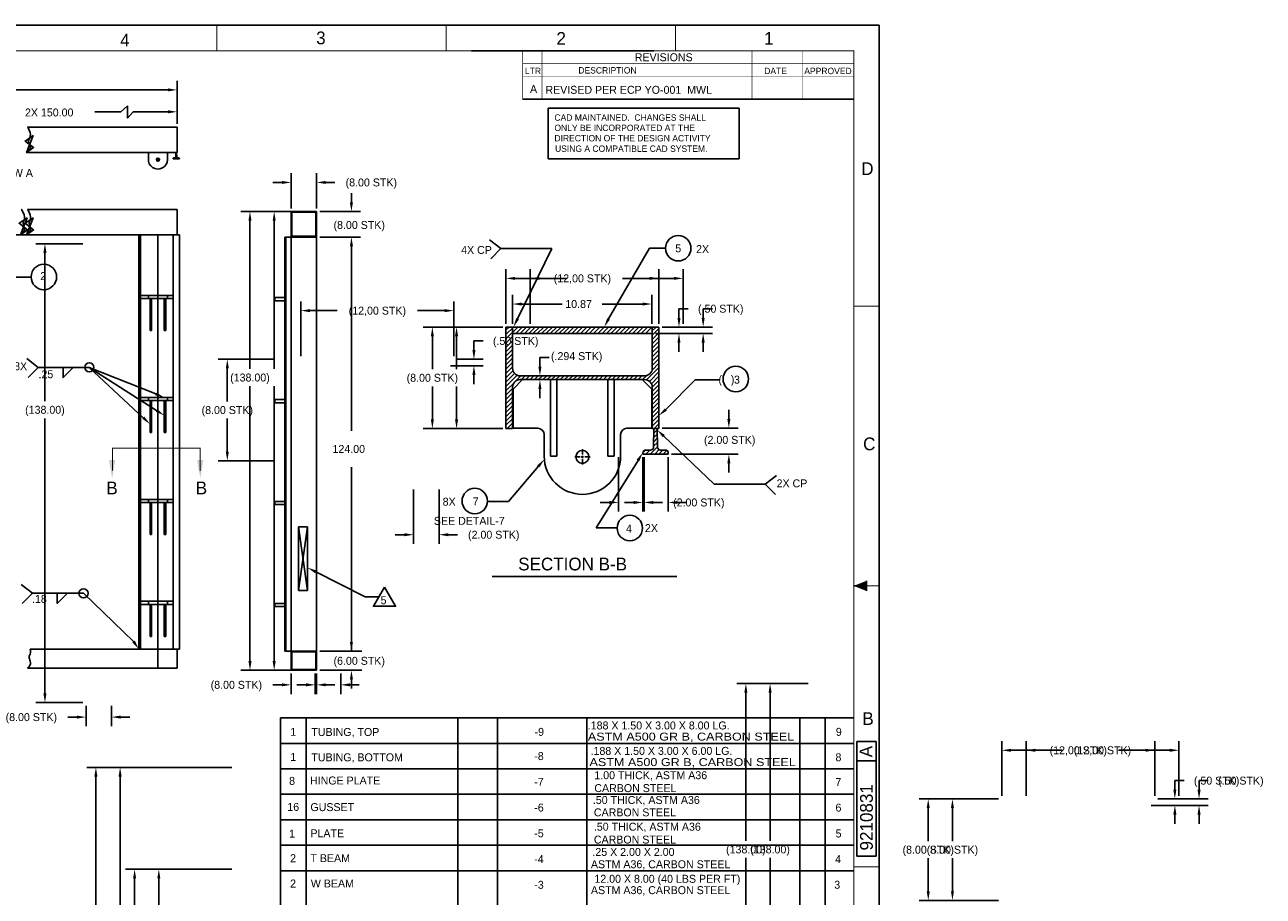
# Model space of a CAD drawing. Extents: x -2.8 to 41.5, y -4.1 to 22.
# Tile 3 of 3: x 17.2 to 41.5, y 4.9 to 22. Entities that reach past the tile are written whole.
import ezdxf
from ezdxf.enums import TextEntityAlignment as Align

# ---------------------------------------------------------------- set-up
doc = ezdxf.new("R2010")
doc.units = 0
doc.header["$LTSCALE"] = 0.5
for name, pattern in [('CENTER', [0]), ('DASHED', [0]), ('HIDDEN', [0]), ('PHANTOM', [0])]:
    doc.linetypes.add(name, pattern=pattern)
doc.layers.get('0').update_dxf_attribs({"linetype": 'CONTINUOUS'})
doc.layers.get('DEFPOINTS').update_dxf_attribs({"linetype": 'CONTINUOUS'})
for name, color, linetype in [('DIM', 5, 'CONTINUOUS'), ('LETTERING', 5, 'CONTINUOUS'), ('OUTLINE', 1, 'CONTINUOUS'), ('PARTSLIST', 3, 'CONTINUOUS'), ('WELD', 3, 'CONTINUOUS'), ('WELDS', 3, 'CONTINUOUS')]:
    doc.layers.add(name, color=color, linetype=linetype)
doc.dimstyles.get("Standard").update_dxf_attribs({"dimtxt": 2.5, "dimasz": 2.5, "dimexe": 1.25, "dimexo": 0.625, "dimtad": 1, "dimcen": 2.5, "dimazin": 3, "dimtfac": 1, "dimtmove": 0, "dimatfit": 3})

# ---------------------------------------------------------------- blocks, each defined once
blk = doc.blocks.new('BORDER')
at = {"color": 0}
for p, q in [((1, 1), (0, 1)), ((1, 0), (1, 1))]:
    blk.add_line(p, q, dxfattribs=at)
blk = doc.blocks.new('*D')
at = {"color": 0, "linetype": 'BYBLOCK'}
for p, q in [((22.395, 18.344), (21.47, 18.344)), ((21.65, 18.164), (21.65, 15.256)), ((26.674, 16.141), (26.674, 17.213)), ((26.854, 17.033), (27.385, 17.033)), ((29.494, 17.033), (28.962, 17.033)), ((29.674, 16.141), (29.674, 17.213)), ((11.089, 16.698), (8.714, 16.698)), ((8.894, 16.518), (8.894, 13.866)), ((30.069, 16.258), (30.069, 16.438)), ((30.069, 16.438), (30.249, 16.438)), ((26.136, 16.078), (25.049, 16.078)), ((29.736, 16.078), (30.249, 16.078)), ((25.229, 15.898), (25.229, 15.251)), ((29.607, 15.953), (30.249, 15.953)), ((30.069, 15.773), (30.069, 15.593)), ((2.67, 14.52), (2.67, 15.395)), ((2.964, 14.752), (3.333, 15.12)), ((2.155, 14.888), (2.155, 15.068)), ((21.65, 9.524), (21.65, 14.92)), ((25.229, 14.267), (25.229, 14.915)), ((2.857, 14.708), (1.975, 14.708)), ((5.477, 14.708), (6.132, 14.708)), ((11.089, 14.698), (9.474, 14.698)), ((2.607, 14.52), (1.975, 14.52)), ((4.17, 14.395), (4.17, 12.441)), ((5.952, 14.528), (5.952, 13.626)), ((9.654, 14.518), (9.654, 13.141)), ((2.155, 14.16), (1.975, 14.16)), ((2.155, 14.34), (2.155, 14.16)), ((26.136, 14.087), (25.049, 14.087)), ((8.894, 10.878), (8.894, 13.53)), ((28.884, 13.524), (28.884, 12.457)), ((29.384, 13.524), (29.384, 12.457)), ((5.952, 12.388), (5.952, 13.29)), ((9.654, 10.878), (9.654, 12.805)), ((28.704, 12.637), (28.524, 12.637)), ((29.564, 12.637), (29.744, 12.637)), ((5.477, 12.208), (6.132, 12.208)), ((2.67, 12.145), (2.67, 11.58)), ((2.92, 12.145), (2.92, 11.58)), ((5.289, 12.145), (5.289, 11.58)), ((5.414, 12.145), (5.414, 11.58)), ((2.49, 11.76), (2.31, 11.76)), ((3.1, 11.76), (3.28, 11.76)), ((5.109, 11.76), (4.929, 11.76)), ((5.594, 11.76), (5.774, 11.76)), ((11.089, 10.698), (8.714, 10.698)), ((11.089, 10.698), (9.474, 10.698)), ((11.323, 9.948), (11.323, 8.457)), ((22.395, 9.344), (21.47, 9.344)), ((22.457, 9.282), (22.457, 8.879)), ((22.957, 9.282), (22.957, 8.879)), ((22.277, 9.059), (22.097, 9.059)), ((23.137, 9.059), (23.317, 9.059)), ((1.396, 8.798), (1.216, 8.798)), ((1.576, 8.187), (1.576, 8.978)), ((1.826, 8.187), (1.826, 8.978)), ((2.006, 8.798), (2.186, 8.798)), ((5.912, 8.757), (6.633, 8.757)), ((7.178, 8.769), (6.998, 8.769)), ((7.358, 8.247), (7.358, 8.949)), ((7.545, 8.059), (7.545, 8.949)), ((7.725, 8.769), (7.905, 8.769)), ((6.453, 8.577), (6.453, 7.8)), ((11.143, 8.637), (10.963, 8.637)), ((11.753, 8.637), (11.933, 8.637)), ((4.948, 8.184), (3.883, 8.184)), ((4.063, 8.004), (4.063, 7.876)), ((4.063, 7.412), (4.063, 7.54)), ((6.453, 6.687), (6.453, 7.464)), ((4.76, 7.232), (3.883, 7.232)), ((5.912, 6.507), (6.633, 6.507)), ((12.877, 5.262), (12.877, 6.465)), ((14.377, 5.512), (14.377, 6.465)), ((13.057, 6.285), (13.303, 6.285)), ((14.197, 6.285), (13.951, 6.285))]:
    blk.add_line(p, q, dxfattribs=at)
for centre, radius, start, end in [((2.67, 14.458), 0.757, 103.6486, 117.2972), ((2.67, 14.458), 0.757, 17.7028, 31.3514), ((4.17, 14.458), 1.837, 246.5628, 248.3707), ((4.17, 14.458), 1.837, 262.3522, 264.3826)]:
    blk.add_arc(centre, radius, start, end, dxfattribs=at)
for points in [[(21.62, 18.164), (21.68, 18.164), (21.65, 18.344)], [(26.854, 17.063), (26.854, 17.003), (26.674, 17.033)], [(29.494, 17.063), (29.494, 17.003), (29.674, 17.033)], [(8.864, 16.518), (8.924, 16.518), (8.894, 16.698)], [(25.199, 15.898), (25.259, 15.898), (25.229, 16.078)], [(30.039, 16.258), (30.099, 16.258), (30.069, 16.078)], [(30.039, 15.773), (30.099, 15.773), (30.069, 15.953)], [(2.488, 15.223), (2.495, 15.164), (2.67, 15.215)], [(2.125, 14.888), (2.185, 14.888), (2.155, 14.708)], [(3.293, 14.833), (3.34, 14.87), (3.205, 14.993)], [(5.922, 14.528), (5.982, 14.528), (5.952, 14.708)], [(9.624, 14.518), (9.684, 14.518), (9.654, 14.698)], [(2.125, 14.34), (2.185, 14.34), (2.155, 14.52)], [(25.199, 14.267), (25.259, 14.267), (25.229, 14.087)], [(3.426, 12.745), (3.453, 12.799), (3.278, 12.852)], [(3.992, 12.66), (3.989, 12.6), (4.17, 12.621)], [(28.704, 12.667), (28.704, 12.607), (28.884, 12.637)], [(29.564, 12.667), (29.564, 12.607), (29.384, 12.637)], [(5.922, 12.388), (5.982, 12.388), (5.952, 12.208)], [(2.49, 11.79), (2.49, 11.73), (2.67, 11.76)], [(3.1, 11.79), (3.1, 11.73), (2.92, 11.76)], [(5.109, 11.79), (5.109, 11.73), (5.289, 11.76)], [(5.594, 11.79), (5.594, 11.73), (5.414, 11.76)], [(8.864, 10.878), (8.924, 10.878), (8.894, 10.698)], [(9.624, 10.878), (9.684, 10.878), (9.654, 10.698)], [(21.62, 9.524), (21.68, 9.524), (21.65, 9.344)], [(22.277, 9.089), (22.277, 9.029), (22.457, 9.059)], [(23.137, 9.089), (23.137, 9.029), (22.957, 9.059)], [(1.396, 8.828), (1.396, 8.768), (1.576, 8.798)], [(2.006, 8.828), (2.006, 8.768), (1.826, 8.798)], [(6.423, 8.577), (6.483, 8.577), (6.453, 8.757)], [(7.178, 8.799), (7.178, 8.739), (7.358, 8.769)], [(7.725, 8.799), (7.725, 8.739), (7.545, 8.769)], [(11.143, 8.667), (11.143, 8.607), (11.323, 8.637)], [(11.753, 8.667), (11.753, 8.607), (11.573, 8.637)], [(4.033, 8.004), (4.093, 8.004), (4.063, 8.184)], [(4.033, 7.412), (4.093, 7.412), (4.063, 7.232)], [(6.423, 6.687), (6.483, 6.687), (6.453, 6.507)], [(13.057, 6.315), (13.057, 6.255), (12.877, 6.285)], [(14.197, 6.315), (14.197, 6.255), (14.377, 6.285)]]:
    blk.add_solid(points, dxfattribs=at)
at = {"layer": 'DEFPOINTS', "color": 0, "linetype": 'BYBLOCK'}
for p in [(22.457, 18.344), (29.674, 17.033), (8.894, 16.698), (11.152, 16.698), (25.229, 16.078), (26.199, 16.078), (26.674, 16.078), (29.674, 16.078), (29.674, 16.078), (30.069, 16.078), (29.545, 15.953), (2.92, 14.708), (2.92, 14.708), (4.17, 14.708), (5.414, 14.708), (5.952, 14.708), (9.654, 14.698), (11.152, 14.698), (2.155, 14.52), (2.67, 14.52), (2.67, 14.458), (2.67, 14.458), (4.17, 14.458), (4.17, 14.458), (26.199, 14.087), (28.884, 13.587), (29.384, 13.587), (29.384, 12.637), (2.67, 12.208), (2.67, 12.208), (2.92, 12.208), (2.92, 12.208), (5.289, 12.208), (5.414, 12.208), (5.414, 12.208), (2.67, 11.76), (5.414, 11.76), (11.152, 10.698), (11.152, 10.698), (11.323, 10.01), (11.573, 10.01), (21.65, 9.344), (22.457, 9.344), (22.457, 9.344), (22.957, 9.344), (22.457, 9.059), (1.826, 8.798), (5.85, 8.757), (6.453, 8.757), (7.545, 8.769), (11.573, 8.637), (1.576, 8.125), (1.826, 8.125), (5.01, 8.184), (7.358, 8.184), (7.545, 7.997), (4.063, 7.232), (4.823, 7.232), (5.85, 6.507), (14.377, 6.285), (14.377, 5.45), (12.877, 5.2)]:
    blk.add_point(p, dxfattribs=at)
at = {"color": 0, "linetype": 'BYBLOCK'}
for s, p in [('(12,00 STK)', (28.174, 17.033)), ('(.50 STK)', (30.889, 16.438)), ('45', (2.96, 15.157)), ('(138.00)', (21.65, 15.088)), ('(8.00 STK)', (25.229, 15.083)), ('1.00', (1.658, 14.16)), ('2X 96.00', (8.894, 13.698)), ('10.00', (5.952, 13.458)), ('2X 64.00', (9.654, 12.973)), ('30', (3.709, 12.68)), ('(2.00 STK)', (30.458, 12.637)), ('1.00', (1.993, 11.76)), ('(.50 STK)', (6.414, 11.76)), ('(8.00 STK)', (21.383, 9.059)), ('(1.00 STK)', (2.9, 8.798)), ('2X .75', (8.385, 8.769)), ('8X 4.00', (12.487, 8.637)), ('2X 3.81', (4.063, 7.708)), ('9.00', (6.453, 7.632)), ('6.00', (13.627, 6.285))]:
    blk.add_text(s, height=0.156, dxfattribs=at).set_placement(p, align=Align.MIDDLE_CENTER)

msp = doc.modelspace()

# ---------------------------------------------------------------- linework, layer by layer
at = {"color": 0, "linetype": 'BYBLOCK'}
for p, q in [((20.219, 20.063), (20.219, 20.911)), ((20.039, 20.731), (16.925, 20.731)), ((20.219, 20.063), (20.219, 20.481)), ((19.113, 20.301), (18.604, 20.301)), ((20.039, 20.301), (19.357, 20.301)), ((22.457, 18.407), (22.457, 19.095)), ((22.957, 18.407), (22.957, 19.095)), ((22.277, 18.915), (22.097, 18.915)), ((23.137, 18.915), (23.317, 18.915)), ((23.641, 18.524), (23.641, 18.705)), ((23.02, 18.344), (23.821, 18.344)), ((23.02, 17.844), (23.821, 17.844)), ((23.641, 17.664), (23.641, 14.042)), ((26.803, 16.141), (26.803, 16.71)), ((26.983, 16.53), (27.778, 16.53)), ((29.356, 16.53), (28.56, 16.53)), ((29.536, 16.141), (29.536, 16.71)), ((27.34, 15.299), (27.34, 15.479)), ((27.34, 15.479), (27.52, 15.479)), ((27.34, 14.862), (27.34, 14.682)), ((31.048, 14.275), (31.048, 14.455)), ((29.736, 14.095), (31.228, 14.095)), ((29.922, 13.587), (31.228, 13.587)), ((31.048, 13.407), (31.048, 13.227)), ((23.641, 13.327), (23.641, 9.719)), ((23.02, 9.719), (23.843, 9.719)), ((23.02, 9.344), (23.843, 9.344)), ((23.641, 9.164), (23.641, 8.984))]:
    msp.add_line(p, q, dxfattribs=at)
at = {"color": 0}
for p, q in [((20.219, 20), (17.287, 20)), ((20.219, 19.5), (20.219, 20)), ((17.265, 19.5), (20.219, 19.5)), ((19.656, 19.362), (19.656, 19.5)), ((20.031, 19.362), (20.031, 19.5)), ((20.193, 19.41), (20.195, 19.5)), ((20.212, 19.41), (20.211, 19.5)), ((19.833, 19.362), (19.807, 19.362)), ((19.838, 19.362), (19.85, 19.362)), ((19.844, 19.373), (19.844, 19.4)), ((19.844, 19.357), (19.844, 19.368)), ((19.844, 19.351), (19.844, 19.325)), ((19.855, 19.362), (19.881, 19.362)), ((20.14, 19.375), (20.14, 19.383)), ((20.265, 19.375), (20.14, 19.375)), ((20.178, 19.395), (20.152, 19.395)), ((20.253, 19.395), (20.228, 19.395)), ((20.265, 19.375), (20.265, 19.383)), ((17.287, 18.385), (20.219, 18.385)), ((20.219, 17.885), (20.219, 18.385)), ((22.457, 9.344), (22.457, 18.344)), ((22.457, 18.344), (22.957, 18.344)), ((22.473, 17.86), (22.473, 18.329)), ((22.473, 18.329), (22.942, 18.329)), ((22.942, 17.86), (22.942, 18.329)), ((22.957, 9.344), (22.957, 18.344)), ((11.073, 17.885), (20.219, 17.885)), ((17.265, 17.885), (20.265, 17.885)), ((19.469, 9.76), (19.469, 17.885)), ((19.501, 9.76), (19.501, 17.885)), ((20.14, 9.76), (20.14, 17.885)), ((20.265, 9.76), (20.265, 17.885)), ((22.332, 9.719), (22.332, 17.844)), ((22.332, 17.844), (22.457, 17.844)), ((22.352, 9.719), (22.352, 17.844)), ((22.457, 17.844), (22.957, 17.844)), ((22.473, 17.86), (22.942, 17.86)), ((19.501, 16.698), (20.14, 16.698)), ((19.501, 16.635), (20.14, 16.635)), ((19.656, 16.635), (19.656, 16.698)), ((19.688, 16.635), (19.688, 16.01)), ((19.719, 16.635), (19.719, 16.01)), ((19.969, 16.635), (19.969, 16.01)), ((20, 16.635), (20, 16.01)), ((20.031, 16.635), (20.031, 16.698)), ((22.136, 16.657), (22.136, 16.594)), ((22.136, 16.657), (22.332, 16.657)), ((22.136, 16.594), (22.332, 16.594)), ((26.674, 16.078), (26.674, 14.087)), ((26.674, 16.078), (26.803, 16.078)), ((26.674, 15.847), (26.905, 16.078)), ((26.674, 15.932), (26.82, 16.078)), ((26.674, 16.016), (26.736, 16.078)), ((26.803, 16.078), (26.803, 15.27)), ((26.803, 16.078), (29.545, 16.078)), ((26.865, 15.953), (26.99, 16.078)), ((26.95, 15.953), (27.075, 16.078)), ((27.035, 15.953), (27.16, 16.078)), ((27.12, 15.953), (27.245, 16.078)), ((27.204, 15.953), (27.329, 16.078)), ((27.289, 15.953), (27.414, 16.078)), ((27.374, 15.953), (27.499, 16.078)), ((27.459, 15.953), (27.584, 16.078)), ((27.544, 15.953), (27.669, 16.078)), ((27.629, 15.953), (27.754, 16.078)), ((27.714, 15.953), (27.839, 16.078)), ((27.798, 15.953), (27.923, 16.078)), ((27.883, 15.953), (28.008, 16.078)), ((27.968, 15.953), (28.093, 16.078)), ((28.053, 15.953), (28.178, 16.078)), ((28.138, 15.953), (28.263, 16.078)), ((28.223, 15.953), (28.348, 16.078)), ((28.308, 15.953), (28.433, 16.078)), ((28.392, 15.953), (28.517, 16.078)), ((28.477, 15.953), (28.602, 16.078)), ((28.562, 15.953), (28.687, 16.078)), ((28.647, 15.953), (28.772, 16.078)), ((28.732, 15.953), (28.857, 16.078)), ((28.817, 15.953), (28.942, 16.078)), ((28.902, 15.953), (29.027, 16.078)), ((28.986, 15.953), (29.111, 16.078)), ((29.071, 15.953), (29.196, 16.078)), ((29.156, 15.953), (29.281, 16.078)), ((29.241, 15.953), (29.366, 16.078)), ((29.326, 15.953), (29.451, 16.078)), ((29.411, 15.953), (29.536, 16.078)), ((29.545, 16.078), (29.545, 15.27)), ((29.545, 16.078), (29.674, 16.078)), ((29.545, 16.002), (29.62, 16.078)), ((29.545, 15.918), (29.674, 16.047)), ((29.674, 16.078), (29.674, 14.087)), ((19.688, 16.01), (19.719, 16.01)), ((19.969, 16.01), (20, 16.01)), ((26.674, 15.762), (26.803, 15.891)), ((26.674, 15.677), (26.803, 15.806)), ((26.803, 15.953), (29.545, 15.953)), ((29.545, 15.833), (29.674, 15.962)), ((29.545, 15.748), (29.674, 15.877)), ((26.674, 15.592), (26.803, 15.721)), ((26.674, 15.507), (26.803, 15.636)), ((29.545, 15.663), (29.674, 15.792)), ((29.545, 15.578), (29.674, 15.707)), ((29.545, 15.493), (29.674, 15.622)), ((26.674, 15.422), (26.803, 15.551)), ((26.674, 15.338), (26.803, 15.467)), ((26.674, 15.253), (26.803, 15.382)), ((29.54, 15.235), (29.674, 15.368)), ((29.545, 15.408), (29.674, 15.537)), ((29.545, 15.324), (29.674, 15.453)), ((26.674, 15.168), (26.803, 15.297)), ((26.674, 15.083), (26.811, 15.22)), ((26.674, 14.998), (26.843, 15.167)), ((26.674, 14.913), (26.892, 15.132)), ((26.856, 15.011), (26.965, 15.12)), ((26.953, 15.12), (29.395, 15.12)), ((26.976, 15.046), (27.05, 15.12)), ((27.061, 15.046), (27.134, 15.12)), ((27.146, 15.046), (27.219, 15.12)), ((27.231, 15.046), (27.304, 15.12)), ((27.315, 15.046), (27.389, 15.12)), ((27.4, 15.046), (27.474, 15.12)), ((27.485, 15.046), (27.559, 15.12)), ((27.57, 15.046), (27.644, 15.12)), ((27.655, 15.046), (27.728, 15.12)), ((27.74, 15.046), (27.813, 15.12)), ((27.825, 15.046), (27.898, 15.12)), ((27.909, 15.046), (27.983, 15.12)), ((27.994, 15.046), (28.068, 15.12)), ((28.079, 15.046), (28.153, 15.12)), ((28.164, 15.046), (28.237, 15.12)), ((28.249, 15.046), (28.322, 15.12)), ((28.334, 15.046), (28.407, 15.12)), ((28.419, 15.046), (28.492, 15.12)), ((28.503, 15.046), (28.577, 15.12)), ((28.588, 15.046), (28.662, 15.12)), ((28.673, 15.046), (28.747, 15.12)), ((28.758, 15.046), (28.831, 15.12)), ((28.843, 15.046), (28.916, 15.12)), ((28.928, 15.046), (29.001, 15.12)), ((29.013, 15.046), (29.086, 15.12)), ((29.097, 15.046), (29.171, 15.12)), ((29.182, 15.046), (29.256, 15.12)), ((29.267, 15.046), (29.341, 15.12)), ((29.352, 15.046), (29.43, 15.124)), ((29.432, 15.041), (29.674, 15.283)), ((29.489, 15.013), (29.674, 15.198)), ((29.527, 14.967), (29.674, 15.113)), ((26.674, 14.828), (26.838, 14.993)), ((26.674, 14.744), (26.803, 14.873)), ((26.803, 14.896), (26.803, 14.087)), ((26.812, 14.859), (27, 15.046)), ((26.812, 14.859), (26.812, 14.094)), ((26.953, 15.046), (29.395, 15.046)), ((29.347, 15.046), (27, 15.046)), ((29.347, 15.046), (29.535, 14.859)), ((29.535, 14.094), (29.535, 14.859)), ((29.545, 14.899), (29.674, 15.028)), ((29.545, 14.814), (29.674, 14.943)), ((29.545, 14.896), (29.545, 14.087)), ((29.545, 14.73), (29.674, 14.859)), ((19.501, 14.698), (20.14, 14.698)), ((19.501, 14.635), (20.14, 14.635)), ((19.656, 14.635), (19.656, 14.698)), ((19.688, 14.635), (19.688, 14.01)), ((19.719, 14.635), (19.719, 14.01)), ((19.969, 14.635), (19.969, 14.01)), ((20, 14.635), (20, 14.01)), ((20.031, 14.635), (20.031, 14.698)), ((22.136, 14.657), (22.332, 14.657)), ((22.136, 14.657), (22.136, 14.594)), ((22.136, 14.594), (22.332, 14.594)), ((26.674, 14.659), (26.803, 14.788)), ((26.674, 14.574), (26.803, 14.703)), ((26.674, 14.489), (26.803, 14.618)), ((29.545, 14.645), (29.674, 14.774)), ((29.545, 14.56), (29.674, 14.689)), ((29.545, 14.475), (29.674, 14.604)), ((26.674, 14.404), (26.803, 14.533)), ((26.674, 14.319), (26.803, 14.448)), ((26.674, 14.234), (26.803, 14.363)), ((29.545, 14.39), (29.674, 14.519)), ((29.545, 14.305), (29.674, 14.434)), ((29.545, 14.22), (29.674, 14.349)), ((26.674, 14.15), (26.803, 14.279)), ((26.696, 14.087), (26.803, 14.194)), ((26.781, 14.087), (26.803, 14.109)), ((29.545, 14.136), (29.674, 14.265)), ((29.581, 14.087), (29.674, 14.18)), ((19.688, 14.01), (19.719, 14.01)), ((19.688, 14.01), (19.719, 14.01)), ((19.969, 14.01), (20, 14.01)), ((19.969, 14.01), (20, 14.01)), ((26.674, 14.087), (26.803, 14.087)), ((27.299, 14.094), (26.812, 14.094)), ((27.424, 13.969), (27.424, 13.531)), ((28.924, 13.969), (28.924, 13.531)), ((29.535, 14.094), (29.049, 14.094)), ((29.545, 14.087), (29.674, 14.087)), ((29.571, 13.726), (29.578, 14.087)), ((29.573, 13.825), (29.644, 13.895)), ((29.575, 13.911), (29.642, 13.979)), ((29.576, 13.998), (29.641, 14.062)), ((29.578, 14.087), (29.64, 14.087)), ((29.578, 14.084), (29.581, 14.087)), ((29.647, 13.726), (29.64, 14.087)), ((29.666, 14.087), (29.674, 14.095)), ((29.359, 13.611), (29.413, 13.665)), ((29.509, 13.665), (29.419, 13.665)), ((29.42, 13.587), (29.498, 13.665)), ((29.505, 13.587), (29.647, 13.729)), ((29.571, 13.738), (29.645, 13.812)), ((29.593, 13.587), (29.679, 13.673)), ((29.674, 13.587), (29.752, 13.665)), ((29.799, 13.665), (29.709, 13.665)), ((29.759, 13.587), (29.829, 13.657)), ((28.129, 13.531), (28.024, 13.531)), ((29.359, 13.587), (29.359, 13.605)), ((29.859, 13.587), (29.359, 13.587)), ((29.844, 13.587), (29.859, 13.602)), ((29.859, 13.587), (29.859, 13.605)), ((19.501, 12.698), (20.14, 12.698)), ((19.656, 12.635), (19.656, 12.698)), ((20.031, 12.635), (20.031, 12.698)), ((22.136, 12.657), (22.332, 12.657)), ((22.136, 12.657), (22.136, 12.594)), ((19.501, 12.635), (20.14, 12.635)), ((19.688, 12.635), (19.688, 12.01)), ((19.719, 12.635), (19.719, 12.01)), ((19.969, 12.635), (19.969, 12.01)), ((20, 12.635), (20, 12.01)), ((22.136, 12.594), (22.332, 12.594)), ((19.688, 12.01), (19.719, 12.01)), ((19.688, 12.01), (19.719, 12.01)), ((19.969, 12.01), (20, 12.01)), ((19.969, 12.01), (20, 12.01)), ((19.501, 10.698), (20.14, 10.698)), ((19.656, 10.635), (19.656, 10.698)), ((20.031, 10.635), (20.031, 10.698)), ((19.501, 10.635), (20.14, 10.635)), ((19.688, 10.635), (19.688, 10.01)), ((19.719, 10.635), (19.719, 10.01)), ((19.969, 10.635), (19.969, 10.01)), ((20, 10.635), (20, 10.01)), ((22.136, 10.657), (22.332, 10.657)), ((22.136, 10.657), (22.136, 10.594)), ((22.136, 10.594), (22.332, 10.594)), ((19.688, 10.01), (19.719, 10.01)), ((19.688, 10.01), (19.719, 10.01)), ((19.969, 10.01), (20, 10.01)), ((19.969, 10.01), (20, 10.01)), ((17.337, 9.76), (20.265, 9.76)), ((20.219, 9.385), (20.219, 9.76)), ((22.332, 9.719), (22.457, 9.719)), ((22.457, 9.719), (22.957, 9.719)), ((22.473, 9.704), (22.942, 9.704)), ((22.473, 9.36), (22.473, 9.704)), ((22.942, 9.36), (22.942, 9.704)), ((17.284, 9.385), (20.219, 9.385)), ((22.457, 9.344), (22.957, 9.344)), ((22.473, 9.36), (22.942, 9.36))]:
    msp.add_line(p, q, dxfattribs=at)
at = {"color": 0, "linetype": 'HIDDEN'}
for p, q in [((27.549, 15.046), (27.549, 13.546)), ((27.674, 15.046), (27.674, 13.546)), ((28.674, 15.046), (28.674, 13.546)), ((28.799, 15.046), (28.799, 13.546)), ((27.674, 13.546), (27.549, 13.546)), ((28.799, 13.546), (28.674, 13.546))]:
    msp.add_line(p, q, dxfattribs=at)
at = {"color": 0}
for points in [[(17.287, 20.001), (17.287, 20.001), (17.319, 19.943), (17.336, 19.895), (17.342, 19.856), (17.339, 19.823), (17.331, 19.795), (17.32, 19.772), (17.31, 19.752), (17.303, 19.734), (17.301, 19.716), (17.304, 19.698), (17.311, 19.681), (17.319, 19.665), (17.328, 19.648), (17.335, 19.631), (17.34, 19.614), (17.34, 19.597), (17.335, 19.579), (17.326, 19.562), (17.314, 19.546), (17.3, 19.531), (17.287, 19.519), (17.276, 19.509), (17.268, 19.503), (17.265, 19.5), (17.394, 19.834), (17.235, 19.728), (17.403, 19.6), (17.265, 19.501), (17.265, 19.5)], [(17.169, 18.385), (17.169, 18.385), (17.201, 18.328), (17.219, 18.28), (17.225, 18.24), (17.223, 18.206), (17.217, 18.177), (17.208, 18.152), (17.201, 18.129), (17.199, 18.107), (17.203, 18.085), (17.211, 18.062), (17.22, 18.038), (17.225, 18.012), (17.225, 17.984), (17.214, 17.954), (17.189, 17.921), (17.147, 17.885), (17.276, 18.219), (17.117, 18.113), (17.285, 17.985), (17.147, 17.885)], [(17.287, 18.385), (17.287, 18.385), (17.319, 18.328), (17.336, 18.28), (17.343, 18.24), (17.341, 18.206), (17.334, 18.177), (17.326, 18.152), (17.319, 18.129), (17.317, 18.107), (17.321, 18.085), (17.329, 18.062), (17.337, 18.038), (17.343, 18.012), (17.342, 17.984), (17.332, 17.954), (17.307, 17.921), (17.265, 17.885), (17.394, 18.219), (17.235, 18.113), (17.403, 17.985), (17.265, 17.885)], [(17.337, 9.76), (17.343, 9.724), (17.341, 9.69), (17.334, 9.661), (17.326, 9.636), (17.319, 9.613), (17.317, 9.591), (17.321, 9.569), (17.329, 9.546), (17.337, 9.522), (17.343, 9.496), (17.342, 9.468), (17.332, 9.438), (17.307, 9.405), (17.284, 9.385)]]:
    msp.add_lwpolyline(points, dxfattribs=at)
at = {"color": 0, "linetype": 'PHANTOM', "const_width": 0.02}
msp.add_lwpolyline([(18.949, 13.261), (18.949, 13.699), (20.674, 13.699), (20.674, 13.251)], dxfattribs=at)
at = {"color": 0}
for centre, radius in [((19.844, 19.362), 0.0317), ((28.174, 13.531), 0.127)]:
    msp.add_circle(centre, radius, dxfattribs=at)
for centre, radius, start, end in [((19.843, 19.365), 0.188, 175.5351, 359.0139), ((20.152, 19.383), 0.012, 90, 180), ((20.178, 19.41), 0.0156, 270, 358.9479), ((20.228, 19.41), 0.0156, 181.0521, 270), ((20.253, 19.383), 0.012, 0, 90), ((26.953, 15.27), 0.15, 180, 270), ((29.395, 15.27), 0.15, 270, 360), ((26.953, 14.896), 0.15, 90, 180), ((29.395, 14.896), 0.15, 0, 90), ((27.299, 13.969), 0.125, 0, 90), ((29.049, 13.969), 0.125, 90, 180), ((29.419, 13.605), 0.06, 90, 180), ((29.509, 13.727), 0.0625, 270, 358.9479), ((29.709, 13.727), 0.0625, 181.0521, 270), ((29.799, 13.605), 0.06, 0, 90), ((28.174, 13.546), 0.75, 180, 0)]:
    msp.add_arc(centre, radius, start, end, dxfattribs=at)
at = {"color": 0, "linetype": 'BYBLOCK'}
for points in [[(20.039, 20.761), (20.039, 20.701), (20.219, 20.731)], [(20.039, 20.331), (20.039, 20.271), (20.219, 20.301)], [(22.277, 18.945), (22.277, 18.885), (22.457, 18.915)], [(23.137, 18.945), (23.137, 18.885), (22.957, 18.915)], [(23.611, 18.524), (23.671, 18.524), (23.641, 18.344)], [(23.611, 17.664), (23.671, 17.664), (23.641, 17.844)], [(26.983, 16.56), (26.983, 16.5), (26.803, 16.53)], [(29.356, 16.56), (29.356, 16.5), (29.536, 16.53)], [(27.31, 15.299), (27.37, 15.299), (27.34, 15.119)], [(27.31, 14.862), (27.37, 14.862), (27.34, 15.042)], [(31.018, 14.275), (31.078, 14.275), (31.048, 14.095)], [(31.018, 13.407), (31.078, 13.407), (31.048, 13.587)], [(23.611, 9.899), (23.671, 9.899), (23.641, 9.719)], [(23.611, 9.164), (23.671, 9.164), (23.641, 9.344)]]:
    msp.add_solid(points, dxfattribs=at)
at = {"color": 0}
for points in [[(19.005, 13.467), (18.885, 13.467), (18.945, 13.107)], [(20.735, 13.467), (20.615, 13.467), (20.675, 13.107)]]:
    msp.add_solid(points, dxfattribs=at)
at = {"layer": 'DEFPOINTS', "color": 0, "linetype": 'BYBLOCK'}
for p in [(20.219, 20.731), (20.219, 20), (20.219, 20), (22.957, 18.915), (22.457, 18.344), (22.957, 18.344), (22.957, 18.344), (22.957, 17.844), (23.641, 17.844), (29.536, 16.53), (26.803, 16.078), (29.536, 16.078), (28.182, 15.042), (29.674, 14.095), (31.048, 14.095), (29.859, 13.587), (22.957, 9.719), (23.663, 9.719), (22.457, 9.344), (22.457, 9.344), (22.473, 9.36), (22.957, 9.344), (22.957, 9.344)]:
    msp.add_point(p, dxfattribs=at)
at = {"layer": 'DIM', "color": 0}
for p, q in [((27, 20.552), (33.5, 20.552)), ((19.113, 20.301), (19.243, 20.415)), ((19.243, 20.415), (19.243, 20.179)), ((19.243, 20.179), (19.357, 20.301)), ((28.687, 16.237), (29.489, 17.624)), ((29.489, 17.624), (29.805, 17.624)), ((16.999, 17.059), (17.355, 17.059)), ((29.81, 14.458), (30.387, 15.04)), ((30.387, 15.04), (30.88, 15.04)), ((28.174, 13.576), (28.174, 13.68)), ((28.151, 13.531), (28.196, 13.531)), ((28.174, 13.508), (28.174, 13.553)), ((28.174, 13.486), (28.174, 13.381)), ((28.219, 13.531), (28.323, 13.531)), ((29.265, 13.461), (28.443, 12.138)), ((27.31, 13.346), (26.722, 12.655)), ((26.722, 12.655), (26.311, 12.655)), ((22.601, 12.161), (22.78, 10.91)), ((22.78, 12.161), (22.601, 10.91)), ((28.443, 12.138), (28.855, 12.138)), ((22.94, 11.276), (23.909, 10.783)), ((26.401, 11.184), (30.024, 11.184)), ((23.909, 10.783), (24.179, 10.783))]:
    msp.add_line(p, q, dxfattribs=at)
at = {"layer": 'DIM', "color": 0, "linetype": 'CENTER'}
msp.add_line((19.844, 9.385), (19.844, 17.885), dxfattribs=at)
at = {"layer": 'DIM', "color": 0, "linetype": 'PHANTOM'}
for p, q in [((22.601, 12.161), (22.601, 10.91)), ((22.78, 12.161), (22.601, 12.161)), ((22.78, 10.91), (22.78, 12.161)), ((22.601, 10.91), (22.78, 10.91))]:
    msp.add_line(p, q, dxfattribs=at)
at = {"layer": 'DIM', "color": 0}
for centre in [(30.055, 17.624), (17.605, 17.061), (31.184, 15.059), (26.061, 12.665), (29.105, 12.135)]:
    msp.add_circle(centre, 0.25, dxfattribs=at)
for points in [[(28.713, 16.223), (28.661, 16.251), (28.602, 16.078)], [(29.83, 14.436), (29.79, 14.481), (29.674, 14.341)], [(29.239, 13.477), (29.29, 13.445), (29.36, 13.614)], [(27.287, 13.365), (27.332, 13.326), (27.426, 13.483)], [(22.927, 11.25), (22.954, 11.303), (22.78, 11.358)]]:
    msp.add_solid(points, dxfattribs=at)
at = {"layer": 'LETTERING', "color": 0}
msp.add_lwpolyline([(24.29, 10.976), (24.073, 10.601), (24.506, 10.601)], close=True, dxfattribs=at)
at = {"layer": 'OUTLINE', "color": 0}
for p, q in [((26, 21.5), (29.574, 21.5)), ((27.5, 20.375), (31.25, 20.375)), ((27.5, 19.375), (27.5, 20.375)), ((31.25, 20.375), (31.25, 19.375)), ((31.25, 19.375), (27.5, 19.375)), ((33.5, 11), (33.75, 11)), ((33.75, 11), (33.75, 11.1)), ((33.75, 11), (33.75, 10.9))]:
    msp.add_line(p, q, dxfattribs=at)
at = {"layer": 'OUTLINE', "color": 0, "linetype": 'DASHED'}
for p, q in [((33.56, 7.95), (33.94, 7.95)), ((33.56, 7.95), (33.56, 5.7)), ((33.94, 7.95), (33.94, 5.7)), ((33.56, 7.57), (33.94, 7.57)), ((33.56, 5.7), (33.94, 5.7))]:
    msp.add_line(p, q, dxfattribs=at)
at = {"layer": 'OUTLINE', "color": 0}
for points, const_width in [([(21, 21.5), (21, 21.998)], 0.02), ([(25.5, 21.5), (25.5, 21.998)], 0.02), ([(30, 21.5), (30, 21.998)], 0.02), ([(27, 20.552), (27, 21.5)], 0.012), ([(27.38, 20.552), (27.38, 21.5)], 0.012), ([(31.5, 20.552), (31.5, 21.5)], 0.012), ([(32.5, 20.552), (32.5, 21.5)], 0.012), ([(33.5, 21.25), (27, 21.25)], 0.012), ([(33.5, 21), (27, 21)], 0.012), ([(33.493, 16.487), (33.993, 16.487)], 0.02), ([(33.5, 11), (34, 11)], 0.02), ([(33.493, 5.487), (33.993, 5.487)], 0.02)]:
    msp.add_lwpolyline(points, dxfattribs=dict(at, const_width=const_width))
at = {"layer": 'OUTLINE', "color": 0, "const_width": 0.02}
msp.add_lwpolyline([(0.5, 21.5), (0.5, 0.5), (33.5, 0.5), (33.5, 21.5)], close=True, dxfattribs=at)
at = {"layer": 'OUTLINE', "color": 0}
msp.add_solid([(33.5, 11), (33.75, 11.1), (33.75, 10.9)], dxfattribs=at)
at = {"layer": 'PARTSLIST', "color": 0}
for p, q in [((22.25, 3.911), (22.25, 8.411)), ((33.5, 8.411), (22.25, 8.411)), ((22.75, 3.911), (22.75, 8.411)), ((25.727, 3.911), (25.727, 8.411)), ((26.508, 3.911), (26.508, 8.411)), ((28.258, 3.911), (28.258, 8.411)), ((32.438, 3.911), (32.438, 8.411)), ((32.938, 3.911), (32.938, 8.411)), ((33.5, 7.911), (22.25, 7.911)), ((33.5, 7.411), (22.25, 7.411)), ((33.5, 6.911), (22.25, 6.911)), ((33.5, 6.411), (22.25, 6.411)), ((33.5, 5.911), (22.25, 5.911)), ((33.5, 5.411), (22.25, 5.411))]:
    msp.add_line(p, q, dxfattribs=at)
at = {"layer": 'WELD', "color": 0}
for p, q in [((26.901, 16.239), (27.576, 17.617)), ((19.817, 14.441), (18.496, 15.287)), ((19.556, 14.3), (18.496, 15.287)), ((19.801, 14.765), (18.496, 15.287)), ((29.771, 13.938), (30.762, 12.995)), ((19.366, 9.908), (18.382, 10.855))]:
    msp.add_line(p, q, dxfattribs=at)
for points in [[(26.928, 16.226), (26.874, 16.253), (26.82, 16.078)], [(19.812, 14.793), (19.789, 14.737), (19.968, 14.698)], [(19.833, 14.466), (19.801, 14.416), (19.969, 14.344)], [(19.576, 14.322), (19.535, 14.278), (19.688, 14.177)], [(29.751, 13.916), (29.792, 13.96), (29.641, 14.062)], [(19.39, 9.925), (19.341, 9.89), (19.469, 9.76)]]:
    msp.add_solid(points, dxfattribs=at)
at = {"layer": 'WELDS', "color": 0}
for p, q in [((27.576, 17.617), (26.576, 17.617)), ((17.496, 15.287), (18.496, 15.287)), ((30.762, 12.995), (31.762, 12.995)), ((17.382, 10.855), (18.382, 10.855))]:
    msp.add_line(p, q, dxfattribs=at)
for points in [[(26.353, 17.791), (26.576, 17.617)], [(26.376, 17.417), (26.576, 17.617)], [(17.273, 15.461), (17.496, 15.287)], [(17.296, 15.087), (17.496, 15.287)], [(18.182, 15.287), (17.982, 15.087), (17.982, 15.287)], [(31.986, 13.169), (31.762, 12.995)], [(31.962, 12.795), (31.762, 12.995)], [(17.159, 11.029), (17.382, 10.855)], [(17.182, 10.655), (17.382, 10.855)], [(18.067, 10.855), (17.867, 10.655), (17.867, 10.855)]]:
    msp.add_lwpolyline(points, dxfattribs=at)
for centre in [(18.496, 15.287), (18.382, 10.855)]:
    msp.add_circle(centre, 0.09, dxfattribs=at)

# ---------------------------------------------------------------- block references
at = {"color": 0, "xscale": 34, "yscale": 22, "zscale": 34}
msp.add_blockref('BORDER', (0, 0), dxfattribs=at)

# ---------------------------------------------------------------- texts
at = {"color": 0}
msp.add_text('SEE VIEW A', height=0.156, dxfattribs=at).set_placement((16.184, 19.024))
at = {"color": 0, "linetype": 'BYBLOCK'}
for s, p in [('(8.00 STK)', (24.031, 18.915)), ('(8.00 STK)', (23.794, 18.081)), ('(2.00 STK)', (31.065, 13.865)), ('(6.00 STK)', (23.794, 9.53))]:
    msp.add_text(s, height=0.156, dxfattribs=at).set_placement(p, align=Align.MIDDLE_CENTER)
at = {"layer": 'DIM', "color": 0}
for s, height, p in [('A', 0.156, (27.146, 20.671)), ('REVISED PER ECP YO-001  MWL', 0.156, (27.448, 20.654)), ('2X 150.00', 0.156, (17.234, 20.21)), ('2X', 0.156, (30.404, 17.529)), ('10.87', 0.156, (27.838, 16.452)), ('(.294 STK)', 0.156, (27.557, 15.43)), ('(   )', 0.156, (30.844, 14.972)), ('124.00', 0.156, (23.269, 13.608)), ('B', 0.25, (18.831, 12.796)), ('B', 0.25, (20.586, 12.796)), ('SEE DETAIL-7', 0.156, (25.259, 12.198)), ('2X', 0.156, (29.401, 12.056)), ('SECTION B-B', 0.25, (26.914, 11.304)), ('.18', 0.156, (17.372, 10.667)), ('12.00 X 8.00 (40 LBS PER FT)', 0.156, (28.409, 5.176))]:
    msp.add_text(s, height=height, dxfattribs=at).set_placement(p)
for s, p in [('4X CP', (26.397, 17.512)), ('8X', (25.687, 12.574))]:
    msp.add_text(s, height=0.156, dxfattribs=at).set_placement(p, align=Align.RIGHT)
for s, p in [('5', (30.055, 17.544)), ('2', (17.592, 17)), ('3', (31.207, 14.968)), ('7', (26.079, 12.58)), ('4', (29.086, 12.045)), ('8', (33.199, 7.56)), ('6', (33.199, 6.572))]:
    msp.add_text(s, height=0.156, dxfattribs=at).set_placement(p, align=Align.CENTER)
for s, p in [('A', (33.862, 7.638)), ('9210831', (33.873, 5.809))]:
    msp.add_text(s, height=0.25, rotation=90, dxfattribs=at).set_placement(p)
at = {"layer": 'LETTERING', "color": 0}
for s, p in [('5', (24.214, 10.64)), ('.188 X 1.50 X 3.00 X 8.00 LG.', (28.279, 8.184)), ('1', (22.441, 8.059)), ('TUBING, TOP', (22.855, 8.056)), ('-9', (27.235, 8.059)), ('.188 X 1.50 X 3.00 X 6.00 LG.', (28.334, 7.685)), ('1', (22.441, 7.565)), ('TUBING, BOTTOM', (22.855, 7.559)), ('-8', (27.229, 7.583)), ('1.00 THICK, ASTM A36', (28.408, 7.208)), ('HINGE PLATE', (22.828, 7.104)), ('-7', (27.229, 7.078)), ('CARBON STEEL', (28.408, 6.955)), ('.50 THICK, ASTM A36', (28.379, 6.722)), ('GUSSET', (22.836, 6.582)), ('-6', (27.229, 6.573)), ('CARBON STEEL', (28.399, 6.479)), ('.50 THICK, ASTM A36', (28.399, 6.198)), ('1', (22.418, 6.061)), ('PLATE', (22.836, 6.069)), ('-5', (27.229, 6.068)), ('CARBON STEEL', (28.399, 5.945)), ('.25 X 2.00 X 2.00', (28.37, 5.703)), ('T BEAM', (22.836, 5.581)), ('-4', (27.229, 5.563)), ('ASTM A36, CARBON STEEL', (28.341, 5.461)), ('W BEAM', (22.844, 5.084)), ('-3', (27.229, 5.058)), ('ASTM A36, CARBON STEEL', (28.341, 4.953)), ('3', (33.116, 5.059))]:
    msp.add_text(s, height=0.156, dxfattribs=at).set_placement(p)
at = {"layer": 'LETTERING', "color": 0, "width": 0.993104}
for p, p2 in [((28.281, 7.965), (32.331, 7.965)), ((28.313, 7.465), (32.363, 7.465))]:
    msp.add_text('ASTM A500 GR B, CARBON STEEL', height=0.156, dxfattribs=at).set_placement(p, p2, align=Align.FIT)
at = {"layer": 'LETTERING', "color": 0}
for s, p in [('9', (33.206, 8.059)), ('8', (22.476, 7.097)), ('7', (33.197, 7.074)), ('16', (22.499, 6.586)), ('5', (33.202, 6.065)), ('2', (22.496, 5.58)), ('4', (33.191, 5.562)), ('2', (22.496, 5.083))]:
    msp.add_text(s, height=0.156, dxfattribs=at).set_placement(p, align=Align.CENTER)
at = {"layer": 'OUTLINE', "color": 0}
for s, p in [('3', (23.041, 21.626)), ('4', (19.195, 21.582)), ('1', (31.832, 21.615)), ('D', (33.767, 19.06)), ('C', (33.803, 13.661)), ('B', (33.78, 8.272))]:
    msp.add_text(s, height=0.25, dxfattribs=at).set_placement(p, align=Align.CENTER)
for s, height, p in [('2', 0.25, (27.664, 21.616)), ('REVISIONS', 0.156, (29.202, 21.293)), ('LTR', 0.125, (27.047, 21.04)), ('DESCRIPTION', 0.125, (28.095, 21.052)), ('DATE', 0.125, (31.743, 21.04)), ('APPROVED', 0.125, (32.529, 21.04)), ('CAD MAINTAINED.  CHANGES SHALL', 0.125, (27.625, 20.125)), ('ONLY BE INCORPORATED AT THE ', 0.125, (27.625, 19.923)), ('DIRECTION OF THE DESIGN ACTIVITY', 0.125, (27.625, 19.72)), ('USING A COMPATIBLE CAD SYSTEM.', 0.125, (27.637, 19.515))]:
    msp.add_text(s, height=height, dxfattribs=at).set_placement(p)
at = {"layer": 'WELD', "color": 0}
msp.add_text('8X', height=0.156, dxfattribs=at).set_placement((17.276, 15.232), align=Align.RIGHT)
for s, p in [('.25', (17.5, 15.074)), ('2X CP', (31.985, 12.934))]:
    msp.add_text(s, height=0.156, dxfattribs=at).set_placement(p)

# ---------------------------------------------------------------- dimensions: what is measured, and where the dimension line sits
at = {"layer": 'DIM', "color": 0}
for base, p1, p2, text, middle in [((9.654, 14.698), (11.152, 10.698), (11.152, 14.698), '2X 64.00', (9.654, 12.973)), ((21.65, 9.344), (22.457, 18.344), (22.457, 9.344), '(138.00)', (21.65, 15.088))]:
    dim = msp.add_linear_dim(base=base, p1=p1, p2=p2, angle=90, text=text, dimstyle='Standard', dxfattribs=at)
    dim.commit()
    dim.dimension.update_dxf_attribs({"geometry": '*D', "text_midpoint": middle, "dimtype": 128})
for base, p1, p2, text, middle in [((8.894, 16.698), (11.152, 10.698), (11.152, 16.698), '2X 96.00', (8.894, 13.698)), ((30.069, 16.078), (29.545, 15.953), (29.674, 16.078), '(.50 STK)', (30.889, 16.438)), ((4.063, 7.232), (5.01, 8.184), (4.823, 7.232), '2X 3.81', (4.063, 7.708))]:
    dim = msp.add_linear_dim(base=base, p1=p1, p2=p2, angle=90, text=text, dimstyle='Standard', dxfattribs=at)
    dim.commit()
    dim.dimension.update_dxf_attribs({"geometry": '*D', "text_midpoint": middle})
for base, p1, p2, text, middle in [((29.674, 17.033), (26.674, 16.078), (29.674, 16.078), '(12,00 STK)', (28.174, 17.033)), ((14.377, 6.285), (12.877, 5.2), (14.377, 5.45), '6.00', (13.627, 6.285)), ((7.545, 8.769), (7.358, 8.184), (7.545, 7.997), '2X .75', (8.385, 8.769)), ((1.826, 8.798), (1.576, 8.125), (1.826, 8.125), '(1.00 STK)', (2.9, 8.798)), ((22.457, 9.059), (22.957, 9.344), (22.457, 9.344), '(8.00 STK)', (21.383, 9.059)), ((11.573, 8.637), (11.323, 10.01), (11.573, 10.01), '8X 4.00', (12.487, 8.637))]:
    dim = msp.add_linear_dim(base=base, p1=p1, p2=p2, text=text, dimstyle='Standard', dxfattribs=at)
    dim.commit()
    dim.dimension.update_dxf_attribs({"geometry": '*D', "text_midpoint": middle})
for base, p1, p2, text, middle, set_off in [((25.704, 16.078), (26.674, 14.087), (26.674, 16.078), '(8.00 STK)', (25.704, 15.083), (0.475, 0)), ((2.429, 8.125), (1.826, 5.875), (1.826, 8.125), '9.00', (2.429, 7), (-4.024, -0.633)), ((15.684, 5.45), (15.146, 2.95), (15.146, 5.45), '10.00', (15.684, 4.2), (9.732, -9.258)), ((12.362, 5.262), (13.127, 5.45), (12.877, 5.262), '1.00', (11.865, 4.902), (10.207, -9.258))]:
    dim = msp.add_linear_dim(base=base, p1=p1, p2=p2, angle=90, text=text, dimstyle='Standard', dxfattribs=at)
    dim.commit()
    dim.dimension.update_dxf_attribs({"geometry": '*D', "text_midpoint": middle, "insert": set_off})
for base, p1, p2, text, middle, set_off in [((29.859, 12.637), (29.359, 13.587), (29.859, 13.587), '(2.00 STK)', (30.933, 12.637), (0.475, 0)), ((15.146, 2.503), (15.021, 2.95), (15.146, 2.95), '(.50 STK)', (16.146, 2.503), (9.732, -9.258)), ((12.877, 2.503), (13.127, 2.95), (12.877, 2.95), '1.00', (12.2, 2.503), (10.207, -9.258))]:
    dim = msp.add_linear_dim(base=base, p1=p1, p2=p2, text=text, dimstyle='Standard', dxfattribs=at)
    dim.commit()
    dim.dimension.update_dxf_attribs({"geometry": '*D', "text_midpoint": middle, "insert": set_off})
for base, line1, line2, text, middle in [((14.068, 3.389), ((13.127, 2.95), (14.377, 5.2)), ((14.377, 5.45), (14.377, 5.2)), '30', (13.916, 3.422)), ((13.13, 5.914), ((12.877, 5.2), (13.127, 5.45)), ((12.877, 2.95), (12.877, 5.2)), '45', (13.167, 5.9))]:
    dim = msp.add_angular_dim_2l(base=base, line1=line1, line2=line2, text=text, dimstyle='Standard', dxfattribs=at)
    dim.commit()
    dim.dimension.update_dxf_attribs({"geometry": '*D', "text_midpoint": middle, "insert": (10.207, -9.258)})

doc.saveas('drawing.dxf')
